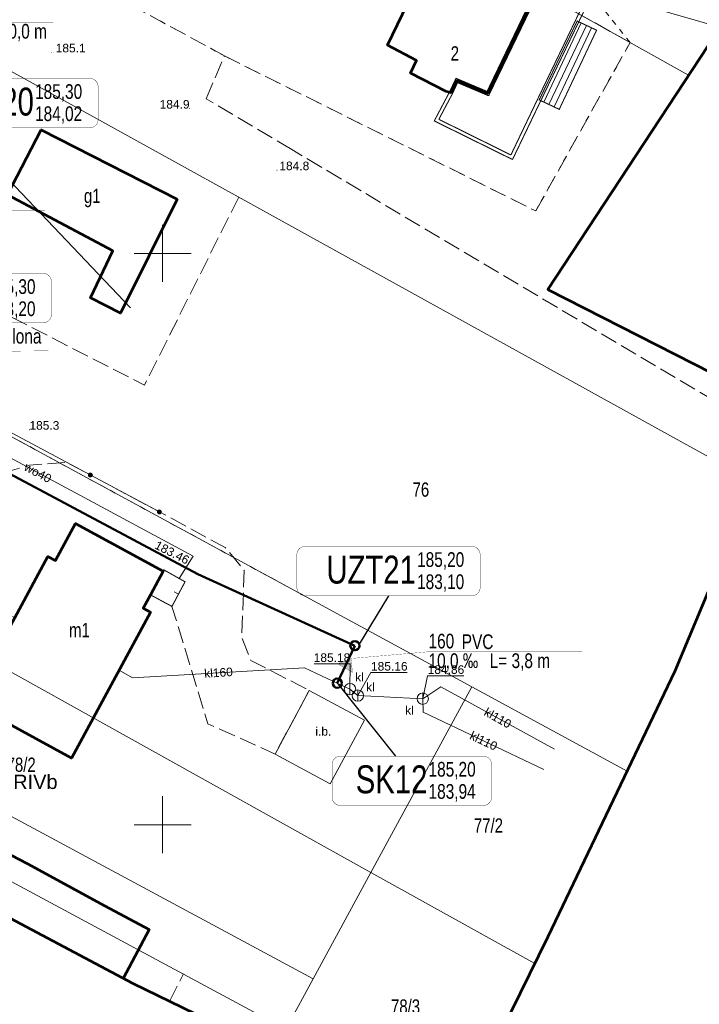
# Model space of a CAD drawing. Header units: metres. Extents: x 7482748 to 7484637, y 5684406 to 5687014.
# Tile 120 of 180: x 7483487 to 7483547, y 5686184 to 5686270. Entities that reach past the tile are written whole.
import ezdxf
from ezdxf.enums import TextEntityAlignment as Align
from ezdxf.lldxf.tags import DXFTag

# ---------------------------------------------------------------- set-up
doc = ezdxf.new("R2010")
doc.units = ezdxf.units.M
doc.header["$MEASUREMENT"] = 0
for name, pattern in [('1', [1.5, 1, -0.5]), ('KTJZ01_500', [2, 1.5, -0.5]), ('l217_500', [2, 1.5, -0.5]), ('l218_500', [1, 0.5, -0.5])]:
    doc.linetypes.add(name, pattern=pattern)
for name, color, linetype, lineweight in [('.k deszczowa', 200, 'Continuous', 50), ('.ks tłoczny', 104, 'Continuous', 50), ('_Dzialki', 7, 'Continuous', 0), ('_Dzialki_opis', 7, 'Continuous', 0), ('_Kontury', 7, 'Continuous', 0), ('_Kontury_opis', 7, 'Continuous', 0), ('_Podzial_sekcyjny_krzyze', 7, '1', 13), ('_Uzytki', 7, 'Continuous', 0), ('_Zakres2', 7, 'Continuous', 0), ('BUIB12_03', 7, 'Continuous', 13), ('EGB_BlokBudynku', 7, 'Continuous', 0), ('EGB_Budynek', 7, 'Continuous', 0), ('EGB_Budynek_opis', 7, 'Continuous', 0), ('EGB_ObiektTrwaleZwiazanyZBudynk', 7, 'Continuous', 0), ('EGBE_L_3', 7, 'Continuous', 0), ('GES__SUUS07_P', 7, 'Continuous', 13), ('KTOK05_01', 7, 'Continuous', 13), ('RTPW01_P', 7, 'Continuous', 0)]:
    doc.layers.add(name, color=color, linetype=linetype, lineweight=lineweight)
for name, color, linetype, lineweight, true_color in [('.przyłącza', 32, 'Continuous', 50, 0xbd5e00), ('GES__SUPK_01_pL', 7, 'Continuous', 13, 0x803300), ('GES__SUPS01_05L', 7, 'Continuous', 13, 0x803300), ('GES__SUPS01_05P', 7, 'Continuous', 13, 0x803300), ('GES__SUPS01_08P', 5, 'Continuous', 13, 0x0000ff), ('GES__SUPW_01_pL', 5, 'Continuous', 13, 0x0000ff)]:
    doc.layers.add(name, color=color, linetype=linetype, lineweight=lineweight, true_color=true_color)
doc.layers.add('_ramki_nieplotowane', color=7, linetype='Continuous', lineweight=0, plot=False)
for name, color, linetype, lineweight, transparency in [('BUIB12_01_T', 7, 'Continuous', 13, 0.25), ('GES__SUUS_ET_05T', 7, 'Continuous', 13, 0.25), ('KTPL01_O', 7, 'KTJZ01_500', 13, 0.5), ('RTPW01_G', 7, 'Continuous', 13, 0.25)]:
    doc.layers.add(name, color=color, linetype=linetype, lineweight=lineweight, transparency=transparency)
for name, color, linetype, lineweight, true_color, transparency in [('GES__SUPK_01_pT', 7, 'Continuous', 13, 0x803300, 0.25), ('GES__SUPS01_05G', 7, 'Continuous', 13, 0x803300, 0.25), ('GES__SUPS01_08G', 5, 'Continuous', 13, 0x0000ff, 0.25), ('GES__SUPW_01_pT', 5, 'Continuous', 13, 0x0000ff, 0.25)]:
    doc.layers.add(name, color=color, linetype=linetype, lineweight=lineweight, true_color=true_color, transparency=transparency)
doc.layers.add('IS_kanalizacja_sanitarna', color=7, linetype='SOLID', true_color=0x000000)
doc.layers.add('IS_Opisy_działek_Net', color=7, linetype='SOLID', true_color=0x000000)
doc.layers.add('IS_Węzeł_sieci_kanalizacyjnej_-_opisy', color=7, linetype='Continuous')
doc.styles.get("Standard").update_dxf_attribs({"font": 'simplex.shx', "width": 0.75})
doc.styles.add('STYL_ARIAL', font='simplex.shx', dxfattribs={"width": 0.75, "oblique": 0.1})
doc.styles.add('Style-Arial', font='arial.ttf')
tags = doc.linetypes.add('SOLID', pattern=[10, 10, 0]).pattern_tags.tags
tags[6:7] = [DXFTag(74, 4), DXFTag(75, 0), DXFTag(340, '0'), DXFTag(46, 0.0), DXFTag(50, 0.0), DXFTag(44, 0.0), DXFTag(45, 0.0)]
tags[4:5] = [DXFTag(74, 4), DXFTag(75, 0), DXFTag(340, '0'), DXFTag(46, 0.0), DXFTag(50, 0.0), DXFTag(44, 0.0), DXFTag(45, 0.0)]

# ---------------------------------------------------------------- blocks, each defined once
blk = doc.blocks.new('RTPW01')
at = {"layer": 'RTPW01_P', "linetype": 'Continuous', "lineweight": 0}
h = blk.add_hatch(color=256, dxfattribs=at)
edge = h.paths.add_edge_path()
edge.add_arc((0, 0), 0.045, 0, 360)
blk = doc.blocks.new('RTPW01_2')
at = {"layer": 'RTPW01_P', "linetype": 'Continuous', "lineweight": 0}
h = blk.add_hatch(color=256, dxfattribs=at)
edge = h.paths.add_edge_path()
edge.add_arc((0, 0), 0.045, 0, 360)
blk = doc.blocks.new('SUPS01')
at = {"layer": 'GES__SUPS01_08P', "linetype": 'Continuous', "lineweight": 13}
h = blk.add_hatch(color=256, dxfattribs=at)
edge = h.paths.add_edge_path()
edge.add_arc((0, 0), 0.045, 0, 360)
blk = doc.blocks.new('SUPS01_6')
at = {"layer": 'GES__SUPS01_05P', "linetype": 'Continuous', "lineweight": 13}
h = blk.add_hatch(color=256, dxfattribs=at)
edge = h.paths.add_edge_path()
edge.add_arc((0, 0), 0.045, 0, 360)
blk = doc.blocks.new('SUUS07_3')
at = {"layer": 'GES__SUUS07_P', "linetype": 'Continuous', "lineweight": 13}
blk.add_line((-0.5, 0), (0.5, 0), dxfattribs=at)
blk.add_circle((0, 0), 0.5, dxfattribs=at)

msp = doc.modelspace()

# ---------------------------------------------------------------- hatches: boundary and pattern name
at = {"layer": 'IS_kanalizacja_sanitarna', "linetype": 'Continuous', "ltscale": 0.01}
msp.add_hatch(color=256, dxfattribs=at).paths.add_polyline_path([(7483516.48642, 5686214.56257), (7483515.33233, 5686214.08239), (7483516.62424, 5686213.32019)])
at = {"layer": 'KTOK05_01', "linetype": 'Continuous', "lineweight": 13}
h = msp.add_hatch(color=256, dxfattribs=at)
edge = h.paths.add_edge_path()
edge.add_arc((7483493.68366, 5686230.6021), 0.175, 0, 360)
h = msp.add_hatch(color=256, dxfattribs=at)
edge = h.paths.add_edge_path()
edge.add_arc((7483499.72, 5686227.38), 0.175, 0, 360)

# ---------------------------------------------------------------- linework, layer by layer
at = {"layer": '.ks tłoczny', "linetype": 'Continuous'}
msp.add_lwpolyline([(7483516.83119, 5686215.66217), (7483503.08905, 5686221.91486), (7483469.68776, 5686239.72403), (7483454.97809, 5686247.56705), (7483450.42845, 5686249.12706)], dxfattribs=at)
msp.add_circle((7483516.83119, 5686215.66217), 0.4, dxfattribs=at)
at = {"layer": '.przyłącza', "linetype": 'Continuous'}
msp.add_lwpolyline([(7483516.83119, 5686215.66217), (7483515.29101, 5686212.39237)], dxfattribs=at)
msp.add_circle((7483515.29101, 5686212.39237), 0.4, dxfattribs=at)
at = {"layer": '_Dzialki', "color": 96, "linetype": 'Continuous', "true_color": 0x008000}
for p, q in [((7483546.04, 5686265.58), (7483507.43, 5686287.2)), ((7483462.33, 5686279.42), (7483551.78, 5686229.99)), ((7483527.06, 5686212.07), (7483453.22, 5686252.18)), ((7483475.86, 5686219.4), (7483518.24, 5686195.82)), ((7483442.07, 5686219.01), (7483510.79, 5686182.12)), ((7483513.18, 5686186.51), (7483470.35, 5686209.5))]:
    msp.add_line(p, q, dxfattribs=at)
at = {"layer": '_Dzialki', "color": 96, "linetype": 'Continuous', "lineweight": 0, "true_color": 0x008000}
for p, q in [((7483518.24, 5686195.82), (7483527.06, 5686212.07)), ((7483527.06, 5686212.07), (7483540.66, 5686204.68)), ((7483513.18, 5686186.51), (7483518.24, 5686195.82)), ((7483518.24, 5686195.82), (7483532.57, 5686187.85)), ((7483510.79, 5686182.12), (7483513.18, 5686186.51))]:
    msp.add_line(p, q, dxfattribs=at)
at = {"layer": '_Kontury', "color": 96, "linetype": 'l217_500', "true_color": 0x008000}
for p, q in [((7483553.47, 5686234.02), (7483511.31, 5686259.08)), ((7483500.6, 5686184.54), (7483501.82, 5686186.94))]:
    msp.add_line(p, q, dxfattribs=at)
at = {"layer": '_Kontury', "color": 96, "linetype": 'l217_500', "true_color": 0x008000, "flags": 128}
for points in [[(7483465.55, 5686289), (7483505.41, 5686267.28)], [(7483540.92, 5686268.45), (7483512.63, 5686284.29)], [(7483532.66, 5686253.71), (7483540.92, 5686268.45)], [(7483503.82, 5686263.53), (7483505.41, 5686267.28)], [(7483505.41, 5686267.28), (7483532.66, 5686253.71)], [(7483511.31, 5686259.08), (7483503.82, 5686263.53)], [(7483506.67, 5686254.92), (7483498.41, 5686238.46), (7483455.91, 5686260.22)]]:
    msp.add_lwpolyline(points, dxfattribs=at)
at = {"layer": '_Podzial_sekcyjny_krzyze', "linetype": 'Continuous'}
for p, q in [((7483500, 5686247.5), (7483500, 5686252.5)), ((7483497.5, 5686250), (7483502.5, 5686250)), ((7483500, 5686197.5), (7483500, 5686202.5)), ((7483497.5, 5686200), (7483502.5, 5686200))]:
    msp.add_line(p, q, dxfattribs=at)
at = {"layer": '_ramki_nieplotowane', "color": 3, "linetype": 'Continuous', "lineweight": 0, "flags": 128}
msp.add_lwpolyline([(7483284.2, 5686345.82), (7483569.66, 5686263.79), (7483685.79, 5686667.94), (7483400.34, 5686749.97), (7483284.2, 5686345.82)], close=True, dxfattribs=at)
at = {"layer": '_Uzytki', "color": 96, "linetype": 'l218_500', "true_color": 0x008000, "flags": 128}
for points in [[(7483465.55, 5686289), (7483505.41, 5686267.28)], [(7483540.92, 5686268.45), (7483533.48, 5686277.83)], [(7483532.66, 5686253.71), (7483540.92, 5686268.45)], [(7483505.41, 5686267.28), (7483532.66, 5686253.71)], [(7483453.22, 5686252.18), (7483512.48, 5686219.99)]]:
    msp.add_lwpolyline(points, dxfattribs=at)
at = {"layer": '_Zakres2', "color": 250, "linetype": 'Continuous', "lineweight": 53, "flags": 128}
for points in [[(7483605.81, 5686633.42), (7483585.13, 5686572.13), (7483615.48, 5686538.37), (7483614.51, 5686531.73), (7483579.03, 5686464.59), (7483585.8, 5686452.04), (7483575.84, 5686425.68), (7483563.92, 5686404.39), (7483575.25, 5686381.15), (7483565.09, 5686368.65), (7483556.2, 5686281.02), (7483533.72, 5686246.84), (7483554.42, 5686236.3), (7483544.85, 5686213.44), (7483533.72, 5686190.2), (7483528.06, 5686178.68)], [(7483524.74, 5686172.82), (7483497.39, 5686186.1), (7483469.46, 5686200.94), (7483457.15, 5686175.34)]]:
    msp.add_lwpolyline(points, dxfattribs=at)
at = {"layer": 'BUIB12_03', "linetype": 'Continuous', "lineweight": 13, "flags": 128}
msp.add_lwpolyline([(7483512.84, 5686211.75), (7483517.67, 5686209.14), (7483514.68, 5686203.59), (7483509.85, 5686206.19), (7483512.84, 5686211.75)], close=True, dxfattribs=at)
at = {"layer": 'EGB_BlokBudynku', "color": 7, "linetype": 'Continuous', "const_width": 0.09, "flags": 128}
msp.add_lwpolyline([(7483533.48, 5686277.83), (7483523.38, 5686282.74), (7483521.51, 5686278.85), (7483524.18, 5686277.51), (7483522.66, 5686274.3), (7483521.33, 5686274.94), (7483520.43, 5686273.29), (7483520.16, 5686272.53), (7483521.43, 5686271.84), (7483519.7, 5686268.21), (7483522.23, 5686266.89), (7483521.71, 5686265.77), (7483524.81, 5686264.17), (7483525.24, 5686264.04), (7483525.75, 5686265.13), (7483528.47, 5686263.98), (7483533.21, 5686273.82), (7483531.83, 5686274.44), (7483533.48, 5686277.83)], dxfattribs=at)
at = {"layer": 'EGB_Budynek', "color": 7, "linetype": 'Continuous', "lineweight": 53, "flags": 128}
for points in [[(7483533.48, 5686277.83), (7483531.83, 5686274.44), (7483533.21, 5686273.82), (7483528.47, 5686263.98), (7483525.75, 5686265.13), (7483525.24, 5686264.04), (7483524.81, 5686264.17), (7483521.71, 5686265.77), (7483522.23, 5686266.89), (7483519.7, 5686268.21), (7483521.43, 5686271.84), (7483520.16, 5686272.53), (7483520.43, 5686273.29), (7483521.33, 5686274.94), (7483519.97, 5686275.48), (7483521.51, 5686278.85), (7483521.78, 5686279.5), (7483523.38, 5686282.74), (7483533.48, 5686277.83)], [(7483501.27, 5686254.75), (7483496.31, 5686244.77), (7483493.69, 5686246.1), (7483495.63, 5686250.23), (7483486.41, 5686255.13), (7483489.38, 5686260.81), (7483501.27, 5686254.75)], [(7483500.04, 5686222.2), (7483500.05, 5686222.19), (7483498.93, 5686220.12), (7483498.29, 5686218.95), (7483498.94, 5686218.59), (7483492.01, 5686205.83), (7483483.03, 5686210.72), (7483485.37, 5686215.03), (7483487.05, 5686218.12), (7483489.96, 5686223.47), (7483490.62, 5686223.11), (7483492.38, 5686226.36), (7483500.04, 5686222.2)], [(7483485.38, 5686198.04), (7483488.14, 5686196.6), (7483494.95, 5686192.91), (7483498.82, 5686190.83), (7483496.55, 5686186.55)]]:
    msp.add_lwpolyline(points, dxfattribs=at)
at = {"layer": 'EGB_ObiektTrwaleZwiazanyZBudynk', "color": 7, "const_width": 0.09, "flags": 128}
for points in [[(7483528.4, 5686264.17), (7483533.14, 5686274.03)], [(7483528.54, 5686263.79), (7483533.28, 5686273.61)], [(7483536.8, 5686271.74), (7483536.15, 5686270.4)], [(7483537.2, 5686271.86), (7483536.43, 5686270.26)], [(7483536.15, 5686270.4), (7483532.83, 5686263.5)], [(7483536.43, 5686270.26), (7483533.11, 5686263.37)], [(7483525.11, 5686264.11), (7483525.68, 5686265.32)], [(7483525.37, 5686263.97), (7483525.82, 5686264.94)], [(7483525.68, 5686265.32), (7483528.4, 5686264.17)], [(7483525.82, 5686264.94), (7483528.54, 5686263.79)], [(7483523.78, 5686261.59), (7483525.11, 5686264.11)], [(7483524.18, 5686261.73), (7483525.37, 5686263.97)], [(7483532.83, 5686263.5), (7483530.49, 5686258.61)], [(7483533.11, 5686263.37), (7483530.63, 5686258.21)], [(7483530.63, 5686258.21), (7483523.78, 5686261.59)], [(7483530.49, 5686258.61), (7483524.18, 5686261.73)]]:
    msp.add_lwpolyline(points, dxfattribs=at)
at = {"layer": 'EGB_ObiektTrwaleZwiazanyZBudynk', "color": 7, "linetype": 'Continuous', "const_width": 0.09, "flags": 128}
for points in [[(7483537.99, 5686269.53), (7483536.29, 5686270.33), (7483532.97, 5686263.43), (7483534.72, 5686262.6), (7483537.99, 5686269.53)], [(7483501.96, 5686221.26), (7483501.59, 5686221.47), (7483500.1, 5686222.31), (7483500.04, 5686222.2), (7483500.05, 5686222.19), (7483498.93, 5686220.12), (7483500.43, 5686219.31), (7483500.82, 5686219.11), (7483501.96, 5686221.26)]]:
    msp.add_lwpolyline(points, dxfattribs=at)
at = {"layer": 'EGBE_L_3', "linetype": 'Continuous', "lineweight": 0}
for p, q in [((7483536.29, 5686270.33), (7483532.97, 5686263.43)), ((7483536.29, 5686270.33), (7483537.99, 5686269.53)), ((7483534.72, 5686262.6), (7483537.99, 5686269.53)), ((7483532.97, 5686263.43), (7483534.72, 5686262.6))]:
    msp.add_line(p, q, dxfattribs=at)
at = {"layer": 'EGBE_L_3', "linetype": 'Continuous'}
for p, q in [((7483533.36, 5686263.24), (7483536.65, 5686270.16)), ((7483533.82, 5686263.03), (7483537.1, 5686269.95)), ((7483534.27, 5686262.81), (7483537.55, 5686269.74)), ((7483498.93, 5686220.12), (7483500.05, 5686222.19)), ((7483500.04, 5686222.2), (7483500.1, 5686222.31)), ((7483500.05, 5686222.19), (7483500.04, 5686222.2)), ((7483501.96, 5686221.26), (7483500.82, 5686219.11)), ((7483500.43, 5686219.31), (7483498.93, 5686220.12)), ((7483501.39, 5686220.18), (7483500.81, 5686219.11)), ((7483501.39, 5686220.19), (7483501.01, 5686220.39)), ((7483500.82, 5686219.11), (7483500.43, 5686219.31))]:
    msp.add_line(p, q, dxfattribs=at)
msp.add_point((7483534.72, 5686262.6), dxfattribs=at)
at = {"layer": 'GES__SUPK_01_pL', "linetype": 'Continuous', "lineweight": 13, "flags": 128}
for points in [[(7483497.18, 5686245.24), (7483477, 5686266.44), (7483476.6, 5686265.63)], [(7483496.2, 5686213.54), (7483497.35, 5686212.87), (7483512.43, 5686213.74), (7483516.4, 5686211.87), (7483517.09, 5686211.3), (7483522.77, 5686211.03)], [(7483522.77, 5686211.03), (7483524.35, 5686212.07), (7483534.32, 5686206.6)], [(7483522.77, 5686211.03), (7483522.82, 5686209.84), (7483533.38, 5686204.84)]]:
    msp.add_lwpolyline(points, dxfattribs=at)
at = {"layer": 'GES__SUPS01_05L', "linetype": 'Continuous', "lineweight": 13, "flags": 128}
for points in [[(7483516.4, 5686211.87), (7483516.43, 5686214.08), (7483513.27, 5686214.08)], [(7483517.09, 5686211.3), (7483518.24, 5686213.32), (7483521.4, 5686213.32)], [(7483522.77, 5686211.03), (7483523.2, 5686213.03), (7483526.36, 5686213.03)]]:
    msp.add_lwpolyline(points, dxfattribs=at)
at = {"layer": 'GES__SUPW_01_pL', "linetype": 'Continuous', "lineweight": 13, "flags": 128}
msp.add_lwpolyline([(7483450.48, 5686251.51), (7483455.86, 5686248.71), (7483475.48, 5686238.11), (7483502.68, 5686223.49), (7483501.46, 5686221.54)], dxfattribs=at)
at = {"layer": 'IS_kanalizacja_sanitarna', "linetype": 'Continuous', "ltscale": 0.01, "const_width": 0.02}
msp.add_lwpolyline([(7483516.48642, 5686214.56257), (7483515.33233, 5686214.08239), (7483516.62424, 5686213.32019), (7483516.48642, 5686214.56257)], dxfattribs=at)
at = {"layer": 'IS_Opisy_działek_Net', "linetype": 'Continuous', "ltscale": 0.01, "const_width": 0.02}
for points in [[(7483473.78469, 5686256.4053), (7483480.08809, 5686253.7722), (7483489.69809, 5686253.7722)], [(7483454.32682, 5686248.00514), (7483474.97236, 5686241.35244), (7483489.99451, 5686241.4706)], [(7483516.47759, 5686214.5476), (7483523.27519, 5686215.1372), (7483536.75519, 5686215.1372)]]:
    msp.add_lwpolyline(points, dxfattribs=at)
at = {"layer": 'IS_Węzeł_sieci_kanalizacyjnej_-_opisy', "color": 200, "linetype": 'SOLID', "ltscale": 0.01, "const_width": 0.03}
msp.add_lwpolyline([(7483458.19522, 5686269.2145), (7483479.29661, 5686270.17802), (7483490.43161, 5686270.17802)], dxfattribs=at)
at = {"layer": 'IS_Węzeł_sieci_kanalizacyjnej_-_opisy', "color": 18, "linetype": 'SOLID', "ltscale": 0.01, "true_color": 0x000000, "const_width": 0.03}
for points in [[(7483479.98021, 5686260.99383), (7483493.63021, 5686260.99383, 0.414214), (7483494.35021, 5686261.71383), (7483494.35021, 5686264.59383, 0.414214), (7483493.63021, 5686265.31383), (7483479.98021, 5686265.31383, 0.414214), (7483479.26021, 5686264.59383), (7483479.26021, 5686261.71383, 0.414214), (7483479.98021, 5686260.99383)], [(7483474.94244, 5686243.92607), (7483489.54244, 5686243.92607, 0.414214), (7483490.26244, 5686244.64607), (7483490.26244, 5686247.52607, 0.414214), (7483489.54244, 5686248.24607), (7483474.94244, 5686248.24607, 0.414214), (7483474.22244, 5686247.52607), (7483474.22244, 5686244.64607, 0.414214), (7483474.94244, 5686243.92607)], [(7483512.47475, 5686220.03856), (7483527.07475, 5686220.03856, 0.414214), (7483527.79475, 5686220.75856), (7483527.79475, 5686223.63856, 0.414214), (7483527.07475, 5686224.35856), (7483512.47475, 5686224.35856, 0.414214), (7483511.75475, 5686223.63856), (7483511.75475, 5686220.75856, 0.414214), (7483512.47475, 5686220.03856)], [(7483515.55815, 5686201.6865), (7483528.07815, 5686201.6865, 0.414214), (7483528.79815, 5686202.4065), (7483528.79815, 5686205.2865, 0.414214), (7483528.07815, 5686206.0065), (7483515.55815, 5686206.0065, 0.414214), (7483514.83815, 5686205.2865), (7483514.83815, 5686202.4065, 0.414214), (7483515.55815, 5686201.6865)]]:
    msp.add_lwpolyline(points, format="xyb", dxfattribs=at)
at = {"layer": 'IS_Węzeł_sieci_kanalizacyjnej_-_opisy', "color": 18, "linetype": 'SOLID', "ltscale": 0.01, "true_color": 0x000000}
for points in [[(7483519.77475, 5686220.03856), (7483517.21025, 5686215.78946)], [(7483520.40801, 5686206.0065), (7483515.25445, 5686212.4744)]]:
    msp.add_lwpolyline(points, dxfattribs=at)
at = {"layer": 'KTOK05_01', "linetype": 'Continuous', "lineweight": 13, "flags": 128}
msp.add_lwpolyline([(7483454.07, 5686251.95), (7483476.04, 5686240.02), (7483499.72, 5686227.38)], dxfattribs=at)
at = {"layer": 'KTOK05_01', "linetype": 'Continuous', "lineweight": 13}
for centre in [(7483493.68, 5686230.6), (7483499.72, 5686227.38)]:
    msp.add_circle(centre, 0.175, dxfattribs=at)
at = {"layer": 'KTPL01_O', "linetype": 'KTJZ01_500', "lineweight": 13, "flags": 128}
msp.add_lwpolyline([(7483448.62, 5686248.03), (7483446.74, 5686242.2), (7483448.77, 5686241.58), (7483450.48, 5686241.4), (7483480.17, 5686224.89), (7483479.37, 5686217.21), (7483481.73, 5686215.38), (7483484.44, 5686213.31), (7483485.37, 5686215.03), (7483484.2, 5686215.67), (7483485.85, 5686218.76), (7483487.05, 5686218.12), (7483489.96, 5686223.47), (7483490.62, 5686223.11), (7483492.38, 5686226.36), (7483500.04, 5686222.2), (7483500.1, 5686222.31), (7483501.96, 5686221.26), (7483500.81, 5686219.11), (7483503.96, 5686208.83), (7483509.85, 5686206.19), (7483512.84, 5686211.75), (7483507.73, 5686214.37), (7483506.93, 5686216.36), (7483507.14, 5686222.26), (7483505.48, 5686224.26), (7483499.72, 5686227.38), (7483491.59, 5686231.72), (7483488.35, 5686231.47), (7483482.96, 5686229.9), (7483452.4, 5686246.98), (7483451.54, 5686247.18), (7483448.62, 5686248.03)], close=True, dxfattribs=at)

# ---------------------------------------------------------------- block references
at = {"layer": 'GES__SUPS01_05P', "linetype": 'Continuous', "lineweight": 13, "rotation": 270}
for p in [(7483516.4, 5686211.87), (7483517.09, 5686211.3), (7483522.77, 5686211.03)]:
    msp.add_blockref('SUPS01_6', p, dxfattribs=at)
at = {"layer": 'GES__SUPS01_08P', "linetype": 'Continuous', "lineweight": 13}
msp.add_blockref('SUPS01', (7483502.68, 5686223.49), dxfattribs=at)
at = {"layer": 'GES__SUUS07_P', "linetype": 'Continuous', "lineweight": 13, "rotation": 270}
for p in [(7483516.4, 5686211.87), (7483517.09, 5686211.3), (7483522.77, 5686211.03)]:
    msp.add_blockref('SUUS07_3', p, dxfattribs=at)
at = {"layer": 'RTPW01_P', "linetype": 'Continuous', "lineweight": 0}
for name, p in [('RTPW01_2', (7483490.26, 5686267.59)), ('RTPW01', (7483502.36, 5686262.67)), ('RTPW01_2', (7483510.01, 5686257.28)), ('RTPW01', (7483488.34, 5686234.57))]:
    msp.add_blockref(name, p, dxfattribs=at)

# ---------------------------------------------------------------- texts
at = {"layer": '.k deszczowa', "linetype": 'Continuous', "insert": (7483483.82967, 5686270.07954), "char_height": 1.2888, "attachment_point": 1}
msp.add_mtext('\\fArial|b0|i0;L= 50,0 m', dxfattribs=at)
at = {"layer": '_Dzialki_opis', "color": 96, "true_color": 0x008000, "char_height": 1.25, "attachment_point": 7, "line_spacing_factor": 0.6, "style": 'STYL_ARIAL'}
for s, insert in [('\\fArial|b0|i0|c238238|p39;76', (7483521.88, 5686228.69)), ('\\fArial|b0|i0|c238238|p39;78/2', (7483486.34, 5686204.61)), ('\\fArial|b0|i0|c238238|p39;77/2', (7483527.25, 5686199.29)), ('\\fArial|b0|i0|c238238|p39;78/3', (7483519.99, 5686183.45))]:
    msp.add_mtext(s, dxfattribs=dict(at, insert=insert))
at = {"layer": '_Kontury_opis', "color": 96, "linetype": 'Continuous', "lineweight": 13, "true_color": 0x008000, "style": 'Style-Arial'}
msp.add_text('RIVb', height=1.25, dxfattribs=at).set_placement((7483486.92, 5686203.13))
at = {"layer": 'BUIB12_01_T', "linetype": 'Continuous', "lineweight": 13, "style": 'Style-Arial'}
msp.add_text('i.b.', height=0.75, dxfattribs=at).set_placement((7483513.37, 5686207.8))
at = {"layer": 'EGB_BlokBudynku', "color": 7, "insert": (7483525.58, 5686267.5), "char_height": 1.25, "attachment_point": 5, "line_spacing_factor": 0.6, "style": 'STYL_ARIAL'}
msp.add_mtext('\\fArial|b0|i0|c238238|p39;2', dxfattribs=at)
at = {"layer": 'EGB_Budynek_opis', "color": 7, "char_height": 1.25, "attachment_point": 7, "line_spacing_factor": 0.6, "style": 'STYL_ARIAL'}
for s, insert in [('\\fArial|b0|i0|c238238|p39;g1', (7483493.11, 5686254.03)), ('\\fArial|b0|i0|c238238|p39;m1', (7483491.81, 5686216.41))]:
    msp.add_mtext(s, dxfattribs=dict(at, insert=insert))
at = {"layer": 'GES__SUPK_01_pT', "linetype": 'Continuous', "lineweight": 13, "style": 'Style-Arial'}
for s, rotation, p in [('kl160', 3.71, (7483504.89, 5686213.31)), ('kl110', 330.85, (7483529.34, 5686209.34)), ('kl110', 334.66, (7483528.1, 5686207.34))]:
    msp.add_text(s, height=0.75, rotation=rotation, dxfattribs=at).set_placement(p, align=Align.MIDDLE_CENTER)
at = {"layer": 'GES__SUPS01_05G', "linetype": 'Continuous', "lineweight": 13, "style": 'Style-Arial'}
msp.add_text('185.18', height=0.75, dxfattribs=at).set_placement((7483516.43, 5686214.25), align=Align.RIGHT)
for s, p in [('185.16', (7483518.24, 5686213.49)), ('184.86', (7483523.2, 5686213.2))]:
    msp.add_text(s, height=0.75, dxfattribs=at).set_placement(p)
at = {"layer": 'GES__SUPS01_08G', "linetype": 'Continuous', "lineweight": 13, "style": 'Style-Arial'}
msp.add_text('183.46', height=0.75, rotation=332.82, dxfattribs=at).set_placement((7483499.23, 5686224.22))
at = {"layer": 'GES__SUPW_01_pT', "linetype": 'Continuous', "lineweight": 13, "style": 'Style-Arial'}
msp.add_text('wo40', height=0.75, rotation=331.74, dxfattribs=at).set_placement((7483489.08, 5686230.8), align=Align.MIDDLE_CENTER)
at = {"layer": 'GES__SUUS_ET_05T', "linetype": 'Continuous', "lineweight": 13, "style": 'Style-Arial'}
msp.add_text('kl', height=0.75, dxfattribs=at).set_placement((7483516.86, 5686212.54))
for p in [(7483517.81, 5686212.42), (7483521.23, 5686210.39)]:
    msp.add_text('kl', height=0.75, dxfattribs=at).set_placement(p, align=Align.TOP_LEFT)
at = {"layer": 'IS_Opisy_działek_Net', "linetype": 'Continuous', "ltscale": 0.01, "char_height": 1.2888}
for s, insert, attachment_point in [('\\fArial|b0|i0;', (7483489.55256, 5686268.8836), 7), ('\\fArial|b0|i0;', (7483489.55256, 5686268.8836), 7), ('\\fArial|b0|i0;', (7483487.72809, 5686253.6354), 1), ('\\fArial|b0|i0;', (7483489.70809, 5686253.0458), 7), ('\\fArial|b0|i0;', (7483489.70809, 5686253.0458), 7), ('{\\fArial|b0|i0|c238|p34;rura osłonowa dzielona\\PDN58PE L=3,0m}', (7483475.50936, 5686239.71925), 7), ('\\fArial|b0|i0;160', (7483523.27519, 5686215.4108), 7), ('{\\fArial|b0|i0|c238|p34;PVC}', (7483526.18436, 5686215.35295), 7), ('\\fArial|b0|i0;10,0 ‰', (7483523.27519, 5686215.0004), 1), ('\\fArial|b0|i0;L= 3,8 m', (7483528.62895, 5686215.0004), 1), ('\\fArial|b0|i0;', (7483536.76519, 5686214.4108), 7), ('\\fArial|b0|i0;', (7483536.76519, 5686214.4108), 7)]:
    msp.add_mtext(s, dxfattribs=dict(at, insert=insert, attachment_point=attachment_point))
at = {"layer": 'IS_Węzeł_sieci_kanalizacyjnej_-_opisy', "color": 18, "linetype": 'SOLID', "ltscale": 0.01, "true_color": 0x000000}
for s, insert, char_height, attachment_point in [('\\fArial|b0|i0;bud20', (7483488.73021, 5686262.02223), 2.448, 9), ('\\fArial|b0|i0;185,30', (7483488.83021, 5686263.27743), 1.2888, 7), ('\\fArial|b0|i0;184,02', (7483488.83021, 5686262.86703), 1.2888, 1), ('\\fArial|b0|i0;185,30', (7483484.74244, 5686246.20967), 1.2888, 7), ('\\fArial|b0|i0;183,20', (7483484.74244, 5686245.79927), 1.2888, 1), ('\\fArial|b0|i0;UZT21', (7483522.17475, 5686221.06696), 2.448, 9), ('\\fArial|b0|i0;185,20', (7483522.27475, 5686222.32216), 1.2888, 7), ('\\fArial|b0|i0;183,10', (7483522.27475, 5686221.91176), 1.2888, 1), ('\\fArial|b0|i0;SK12', (7483523.17815, 5686202.7149), 2.448, 9), ('\\fArial|b0|i0;185,20', (7483523.27815, 5686203.9701), 1.2888, 7), ('\\fArial|b0|i0;183,94', (7483523.27815, 5686203.5597), 1.2888, 1)]:
    msp.add_mtext(s, dxfattribs=dict(at, insert=insert, char_height=char_height, attachment_point=attachment_point))
at = {"layer": 'RTPW01_G', "linetype": 'Continuous', "lineweight": 13, "style": 'Style-Arial'}
for s, p in [('185.1', (7483490.64, 5686267.59)), ('184.8', (7483510.22, 5686257.28)), ('185.3', (7483488.34, 5686234.57))]:
    msp.add_text(s, height=0.75, dxfattribs=at).set_placement(p)
msp.add_text('184.9', height=0.75, dxfattribs=at).set_placement((7483502.36, 5686262.67), align=Align.RIGHT)

doc.saveas('drawing.dxf')
